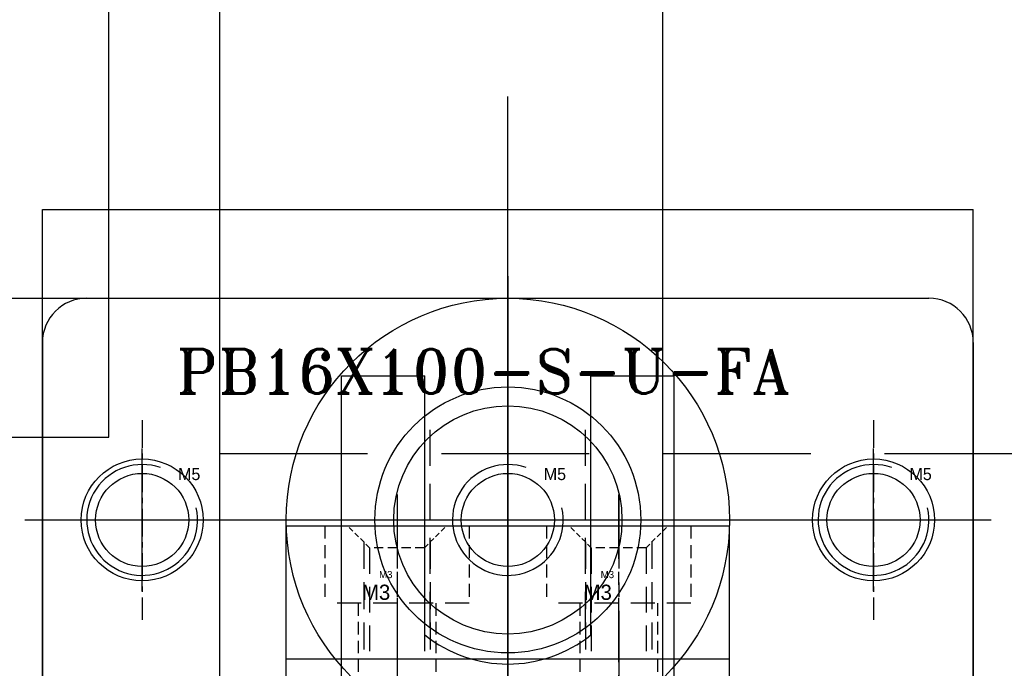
# Model space of a CAD drawing. Header units: millimetres. Extents: x -1657 to 8845, y -11980 to 3013.
# Tile 60 of 256: x 801 to 845, y -936 to -907. Entities that reach past the tile are written whole.
import ezdxf

# ---------------------------------------------------------------- set-up
doc = ezdxf.new("R2010")
doc.units = ezdxf.units.MM
doc.linetypes.add('CENTER', pattern=[2, 1.25, -0.25, 0.25, -0.25])
doc.linetypes.add('DASHED', pattern=[0.75, 0.5, -0.25])
for name, color, linetype in [('图层111', 232, 'Continuous'), ('图层145', 196, 'Continuous'), ('图层146', 131, 'Continuous'), ('图层147', 21, 'Continuous'), ('图层156', 55, 'Continuous'), ('图层171', 118, 'Continuous'), ('方管', 252, 'Continuous'), ('装SHELL气缸', 252, 'Continuous')]:
    doc.layers.add(name, color=color, linetype=linetype)
doc.styles.add('标注', font='romant.shx')

# ---------------------------------------------------------------- blocks, each defined once
blk = doc.blocks.new('5C')
at = {"color": 1, "linetype": 'CENTER'}
for p, q in [((0, 4.5), (0, -4.5)), ((-4.5, 0), (4.5, 0))]:
    blk.add_line(p, q, dxfattribs=at)
blk.add_circle((0, 0), 2.1)
at = {"color": 2, "linetype": 'Continuous'}
blk.add_arc((0, 0), 2.5, 70.7735, 12.493, dxfattribs=at)
blk.add_text('M5', height=0.54).set_placement((1.623, 1.797))
blk = doc.blocks.new('226A7')
at = {"layer": '装SHELL气缸'}
for p, q in [((0, 0), (0, 43.6)), ((-8, 42.8), (8, 42.8)), ((-10, 2.8), (-10, 40.8)), ((10, 2.8), (10, 40.8)), ((3.217, 38.3), (-3.217, 38.3)), ((-11, 21.8), (11, 21.8)), ((3.217, 5.3), (-3.217, 5.3)), ((-8, 0.8), (8, 0.8))]:
    blk.add_line(p, q, dxfattribs=at)
for centre, radius in [((0, 38.3), 2.75), ((0, 21.8), 5.15), ((0, 5.3), 2.75)]:
    blk.add_circle(centre, radius, dxfattribs=at)
for centre, start, end in [((-8, 40.8), 90, 180), ((8, 40.8), 0, 90), ((-8, 2.8), 180, 270), ((8, 2.8), 270, 0)]:
    blk.add_arc(centre, 2, start, end, dxfattribs=at)
at = {"layer": '装SHELL气缸', "insert": (-7.7, 6.846), "char_height": 2, "width": 37.69778, "attachment_point": 1, "rotation": 90, "style": '标注'}
blk.add_mtext('{\\C5;PB16X100-S-U-FA}', dxfattribs=at)
blk = doc.blocks.new('23246')
at = {"layer": '图层156', "color": 1, "linetype": 'CENTER', "ltscale": 2.329099}
blk.add_line((-3.25, 4.911), (-3.25, -8.116), dxfattribs=at)
at = {"layer": '图层156', "color": 4, "linetype": 'DASHED', "ltscale": 1.166667}
for p, q in [((-6.5, 3.5), (-6.5, 0)), ((0, 3.5), (0, 0))]:
    blk.add_line(p, q, dxfattribs=at)
at = {"layer": '图层156', "color": 4, "linetype": 'DASHED', "ltscale": 2.166667}
blk.add_line((0, 0), (-6.5, 0), dxfattribs=at)
at = {"layer": '图层156', "color": 4, "linetype": 'DASHED', "ltscale": 1.125}
for p, q in [((-5, 0), (-5, -6.5)), ((-1.5, 0), (-1.5, -6.5))]:
    blk.add_line(p, q, dxfattribs=at)
at = {"layer": '图层156', "linetype": 'DASHED', "ltscale": 3}
blk.add_text('M3', height=0.6863, dxfattribs=at).set_placement((-4.832, 0.154))
blk = doc.blocks.new('23271')
at = {"layer": '图层156', "color": 1, "linetype": 'CENTER', "ltscale": 2.55}
blk.add_line((-1.237, 2.258), (-1.237, -6.221), dxfattribs=at)
at = {"layer": '图层156', "color": 4, "linetype": 'DASHED', "ltscale": 0.471405}
for p, q in [((-2.475, 0), (-3.475, 1)), ((0, 0), (1, 1))]:
    blk.add_line(p, q, dxfattribs=at)
at = {"layer": '图层156', "color": 4, "linetype": 'DASHED', "ltscale": 2.420833}
for p, q in [((-2.737, 0.262), (-2.737, -5)), ((0.262, 0.262), (0.262, -5))]:
    blk.add_line(p, q, dxfattribs=at)
at = {"layer": '图层156', "color": 4, "linetype": 'DASHED', "ltscale": 2.333333}
for p, q in [((-2.475, 0), (-2.475, -5)), ((0, 0), (0, -5))]:
    blk.add_line(p, q, dxfattribs=at)
at = {"layer": '图层156', "color": 4, "linetype": 'DASHED', "ltscale": 0.825}
blk.add_line((0, 0), (-2.475, 0), dxfattribs=at)
at = {"layer": '图层156'}
blk.add_text('M3', height=0.3257, dxfattribs=at).set_placement((-2.048, -1.366))

msp = doc.modelspace()

# ---------------------------------------------------------------- linework, layer by layer
at = {"layer": '图层111', "ltscale": 4.5}
for p, q in [((804.7598, -925.9222), (804.7598, -895.9222)), ((690.7598, -925.9222), (804.7598, -925.9222))]:
    msp.add_line(p, q, dxfattribs=at)
at = {"layer": '图层145', "color": 1, "linetype": 'CENTER', "ltscale": 6.9368}
msp.add_line((822.7598, -955.5542), (822.7598, -920.7702), dxfattribs=at)
at = {"layer": '图层145', "ltscale": 1.375}
for p, q in [((815.2598, -923.1622), (819.0098, -923.1622)), ((815.2598, -938.1622), (815.2598, -923.1622)), ((819.0098, -934.8459), (819.0098, -923.1622)), ((826.5098, -934.8459), (826.5098, -923.1622)), ((826.5098, -923.1622), (830.2598, -923.1622)), ((830.2598, -938.1622), (830.2598, -923.1622))]:
    msp.add_line(p, q, dxfattribs=at)
msp.add_arc((822.7598, -930.1622), 6, 231.31781, 308.68219, dxfattribs=at)
at = {"layer": '图层146', "color": 1, "linetype": 'CENTER'}
for p, q in [((822.7598, -936.8622), (822.7598, -922.4622)), ((815.5598, -929.6622), (829.9598, -929.6622))]:
    msp.add_line(p, q, dxfattribs=at)
at = {"layer": '图层146', "color": 4, "linetype": 'DASHED', "ltscale": 3.248931}
for p, q in [((819.2598, -934.5356), (819.2598, -924.7888)), ((826.2598, -934.5356), (826.2598, -924.7888))]:
    msp.add_line(p, q, dxfattribs=at)
at = {"layer": '图层146', "ltscale": 1.375}
msp.add_circle((822.7598, -929.6622), 6, dxfattribs=at)
at = {"layer": '图层147', "color": 1, "linetype": 'CENTER', "ltscale": 15.312}
msp.add_line((822.7598, -990.9422), (822.7598, -910.3822), dxfattribs=at)
at = {"layer": '图层147', "ltscale": 3}
for p, q in [((801.7598, -985.6622), (801.7598, -915.6622)), ((801.7598, -915.6622), (843.7598, -915.6622)), ((843.7598, -985.6622), (843.7598, -915.6622))]:
    msp.add_line(p, q, dxfattribs=at)
at = {"layer": '图层147', "color": 1, "linetype": 'CENTER'}
for p, q in [((822.7598, -941.6622), (822.7598, -917.6622)), ((810.7598, -929.6622), (834.7598, -929.6622))]:
    msp.add_line(p, q, dxfattribs=at)
at = {"layer": '图层147', "ltscale": 0.875}
msp.add_circle((822.7598, -929.6622), 10, dxfattribs=at)
at = {"layer": '图层156', "color": 1, "linetype": 'CENTER', "ltscale": 3.121792}
msp.add_line((822.7598, -942.7267), (822.7598, -927.1177), dxfattribs=at)
at = {"layer": '图层156', "ltscale": 4.5}
for p, q in [((812.7598, -939.9222), (812.7598, -929.9222)), ((812.7598, -929.9222), (832.7598, -929.9222)), ((832.7598, -939.9222), (832.7598, -929.9222)), ((812.7598, -935.9222), (832.7598, -935.9222))]:
    msp.add_line(p, q, dxfattribs=at)
at = {"layer": '图层171', "ltscale": 1.125}
for p in [(784.7598, -919.6622), (809.7598, -973.6622)]:
    msp.add_line(p, (809.7598, -919.6622), dxfattribs=at)
at = {"layer": '方管', "color": 1, "linetype": 'CENTER', "ltscale": 138.04}
msp.add_line((829.7598, -1066.3743), (829.7598, -504.0622), dxfattribs=at)
at = {"layer": '方管', "ltscale": 1.125}
msp.add_line((809.7598, -1029.6622), (809.7598, -551.6622), dxfattribs=at)
at = {"layer": '方管', "color": 4, "linetype": 'DASHED', "ltscale": 178.333333}
msp.add_line((812.7598, -1029.6622), (812.7598, -551.6622), dxfattribs=at)
at = {"layer": '方管', "color": 4, "linetype": 'DASHED', "ltscale": 13.333333}
msp.add_line((809.7598, -926.6622), (849.7598, -926.6622), dxfattribs=at)
at = {"layer": '方管', "color": 4, "linetype": 'DASHED', "ltscale": 11.333333}
for p, q in [((812.7598, -929.6622), (846.7598, -929.6622)), ((812.7598, -963.6622), (812.7598, -929.6622))]:
    msp.add_line(p, q, dxfattribs=at)

# ---------------------------------------------------------------- block references
at = {"layer": '图层146', "ltscale": 3}
msp.add_blockref('5C', (822.7598, -929.6622), dxfattribs=at)
at = {"layer": '图层147', "ltscale": 3}
for p in [(806.2598, -929.6622), (839.2598, -929.6622)]:
    msp.add_blockref('5C', p, dxfattribs=at)
at = {"layer": '图层156', "ltscale": 4.5}
for name, p in [('23246', (821.0098, -933.4222)), ('23271', (818.9973, -930.9222)), ('23246', (831.0098, -933.4222)), ('23271', (828.9973, -930.9222))]:
    msp.add_blockref(name, p, dxfattribs=at)
at = {"layer": '装SHELL气缸', "ltscale": 3, "rotation": 270}
msp.add_blockref('226A7', (800.9598, -929.6622), dxfattribs=at)

doc.saveas('drawing.dxf')
